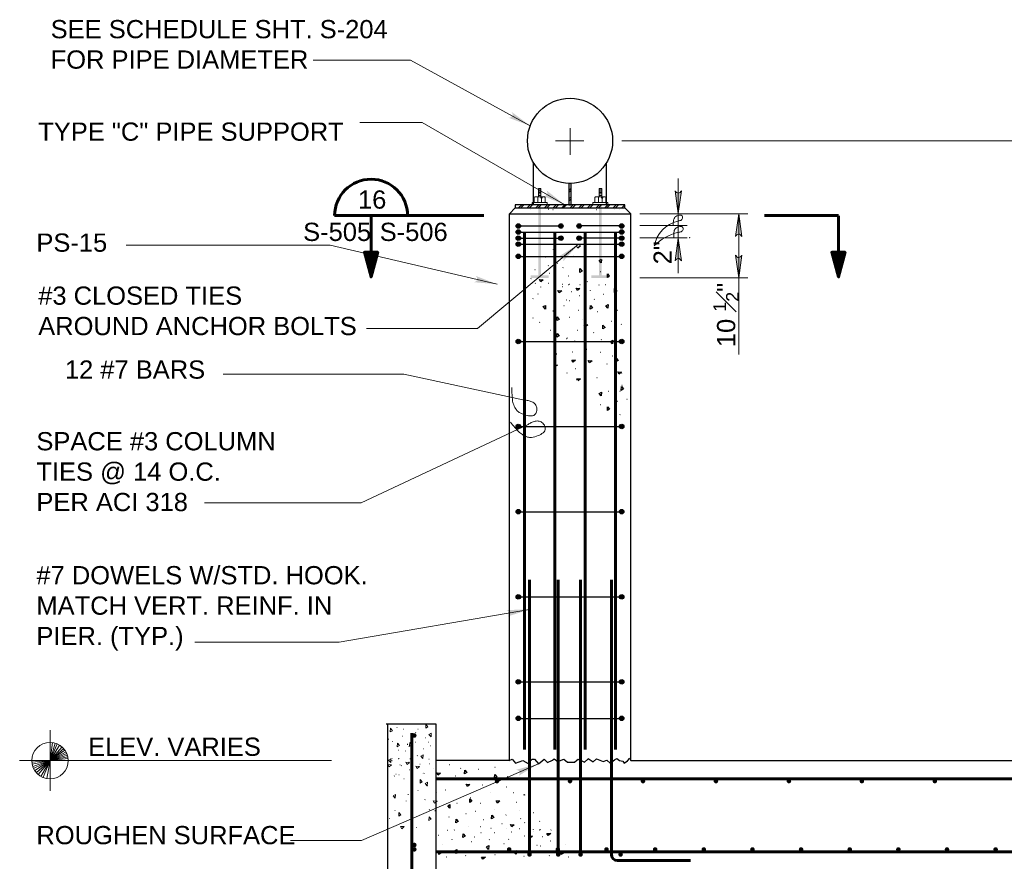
# Model space of a CAD drawing. Extents: x -483 to 1104, y 459 to 738.
# Tile 11 of 12: x 857 to 1019, y 588 to 726. Entities that reach past the tile are written whole.
import ezdxf

# ---------------------------------------------------------------- set-up
doc = ezdxf.new("R2010")
doc.units = 0
doc.header["$MEASUREMENT"] = 0
for name, color, linetype, lineweight in [('Level 15', 7, 'Continuous', 18), ('Level 20', 7, 'Continuous', 18), ('Level 40', 7, 'Continuous', 18), ('Level 45', 7, 'Continuous', 18), ('Level 46', 7, 'Continuous', 18), ('Level 50', 7, 'Continuous', 18), ('Level 53', 7, 'Continuous', 18)]:
    doc.layers.add(name, color=color, linetype=linetype, lineweight=lineweight)
doc.styles.add('NOTES', font='romans.shx')

# ---------------------------------------------------------------- blocks, each defined once
blk = doc.blocks.new('REBAR_1_1')
at = {"layer": 'Level 45', "linetype": 'Continuous', "lineweight": 25}
blk.add_hatch(color=4, dxfattribs=at).paths.add_polyline_path([(-0.375, 0, 1), (0.375, 0, 1)])
at = {"layer": 'Level 45', "color": 3, "linetype": 'Continuous', "lineweight": 25}
blk.add_circle((0, 0), 0.375, dxfattribs=at)
blk = doc.blocks.new('REBAR')
at = {"layer": 'Level 45', "linetype": 'Continuous', "lineweight": 25}
h = blk.add_hatch(color=4, dxfattribs=at)
edge = h.paths.add_edge_path()
edge.add_arc((0, 0), 0.375, 0, 360)
blk = doc.blocks.new('TARGET_1')
at = {"layer": 'Level 46', "color": 1, "linetype": 'Continuous', "lineweight": 18}
for p, q in [((-4.998, 3), (-4.998, 4.998)), ((-4.998, 0), (-4.998, 3)), ((-4.998, 0), (-4.614, 2.973)), ((-4.998, 0), (-4.155, 2.877)), ((-4.998, 0), (-3.825, 2.76)), ((-4.998, 0), (-3.417, 2.547)), ((-4.998, 0), (-3.027, 2.259)), ((-4.998, 0), (-2.754, 1.989)), ((-4.998, 0), (-2.544, 1.722)), ((-7.998, 0), (-9.996, 0)), ((-7.998, 0), (-4.998, 0)), ((-4.998, 0), (-7.986, -0.237)), ((-4.998, 0), (-7.935, -0.612)), ((-4.998, 0), (-7.842, -0.954)), ((-4.998, 0), (-7.71, -1.278)), ((-4.998, 0), (-7.5, -1.647)), ((-4.998, 0), (-7.245, -1.986)), ((-4.998, 0), (-6.93, -2.289)), ((-4.998, 0), (-6.507, -2.592)), ((-4.998, 0), (-6.102, -2.739)), ((-4.998, 0), (-5.544, -2.946)), ((-4.998, 0), (-2.361, 1.425)), ((-4.998, 0), (-2.235, 1.164)), ((-4.998, 0), (-2.133, 0.882)), ((-4.998, 0), (-2.067, 0.63)), ((-4.998, 0), (-2.019, 0.336)), ((-4.998, 0), (-2.001, 0)), ((-4.998, -2.997), (-4.998, 0)), ((0, 0), (-2.001, 0)), ((-4.998, -4.998), (-4.998, -2.997))]:
    blk.add_line(p, q, dxfattribs=at)
blk.add_circle((-4.999, 0.001), 3, dxfattribs=at)
blk = doc.blocks.new('SARROW')
at = {"layer": 'Level 40', "color": 2, "linetype": 'Continuous', "lineweight": 60, "flags": 128}
blk.add_lwpolyline([(0, 0), (-4.056, 1.08), (-4.056, -1.104), (0, 0), (-4.017, 1.005), (-4.026, -1.029), (-0.18, -0.003), (-3.942, 0.906), (-3.975, -0.93), (-0.372, -0.003), (-3.834, 0.786), (-3.876, -0.804), (-0.594, -0.015), (-3.735, 0.681), (-3.753, -0.684), (-0.849, -0.021), (-3.633, 0.555), (-3.687, -0.594), (-1.149, -0.036), (-3.516, 0.423), (-3.573, -0.474), (-1.503, -0.036), (-3.381, 0.273), (-3.471, -0.327), (-1.827, -0.045), (-3.255, 0.138), (-3.36, -0.228), (-2.175, -0.063), (-3.195, 0.018), (-3.264, -0.144), (-2.751, -0.072)], dxfattribs=at)
blk = doc.blocks.new('SQUIG_1')
at = {"layer": 'Level 46', "color": 1, "linetype": 'Continuous', "lineweight": 18}
blk.add_open_spline([(0, 0), (0.2, 0.04), (0.4, 0.05), (0.6, 0.05), (0.83, 0.05), (1.04, 0.03), (1.27, -0.01), (1.5, -0.06), (1.7, -0.16), (1.89, -0.3), (2.08, -0.44), (2.19, -0.63), (2.27, -0.82), (2.37, -1.1), (2.44, -1.38), (2.31, -1.74), (2.18, -2.07), (1.93, -2.24), (1.66, -2.3), (1.36, -2.37), (1.04, -2.39), (0.71, -2.36), (0.31, -2.33), (-0.04, -2.28), (-0.42, -2.16), (-0.62, -2.09), (-0.8, -1.99), (-0.96, -1.85), (-1.2, -1.63), (-1.4, -1.39), (-1.56, -1.12), (-1.7, -0.89), (-1.84, -0.66), (-1.92, -0.41), (-2.01, -0.12), (-2.09, 0.16), (-2.17, 0.45), (-2.27, 0.83), (-2.38, 1.2), (-2.46, 1.59)], degree=3, knots=[0, 0, 0, 0, 0.055455, 0.055455, 0.055455, 0.116759, 0.116759, 0.116759, 0.17985, 0.17985, 0.17985, 0.238737, 0.238737, 0.238737, 0.322673, 0.322673, 0.322673, 0.401014, 0.401014, 0.401014, 0.489167, 0.489167, 0.489167, 0.59371, 0.59371, 0.59371, 0.651095, 0.651095, 0.651095, 0.737794, 0.737794, 0.737794, 0.810326, 0.810326, 0.810326, 0.891928, 0.891928, 0.891928, 1, 1, 1, 1], dxfattribs=at)
blk = doc.blocks.new('LARROW_1')
at = {"layer": 'Level 46', "linetype": 'Continuous', "lineweight": 18}
blk.add_hatch(color=1, dxfattribs=at).paths.add_polyline_path([(-3.75, -0.54), (-3.63, -0.45), (-3.47, -0.29), (-3.39, -0.14), (-3.37, 0), (-3.4, 0.16), (-3.48, 0.32), (-3.65, 0.47), (-3.75, 0.54), (0, 0)])
blk = doc.blocks.new('SQUIG')
at = {"layer": 'Level 50', "color": 1, "linetype": 'Continuous', "lineweight": 18}
blk.add_open_spline([(0, 0), (0.07, 0.01), (0.15, 0.02), (0.23, 0.02), (0.31, 0.02), (0.39, 0.01), (0.48, 0), (0.56, -0.02), (0.63, -0.05), (0.71, -0.11), (0.78, -0.17), (0.82, -0.24), (0.85, -0.31), (0.9, -0.41), (0.93, -0.53), (0.87, -0.65), (0.81, -0.77), (0.73, -0.84), (0.62, -0.86), (0.51, -0.89), (0.39, -0.9), (0.26, -0.89), (0.12, -0.87), (-0.02, -0.86), (-0.16, -0.81), (-0.23, -0.78), (-0.3, -0.75), (-0.36, -0.69), (-0.45, -0.61), (-0.52, -0.52), (-0.59, -0.42), (-0.64, -0.33), (-0.69, -0.25), (-0.72, -0.15), (-0.75, -0.05), (-0.78, 0.06), (-0.81, 0.17), (-0.85, 0.31), (-0.89, 0.45), (-0.92, 0.6)], degree=3, knots=[0, 0, 0, 0, 0.055452, 0.055452, 0.055452, 0.11675, 0.11675, 0.11675, 0.179852, 0.179852, 0.179852, 0.238737, 0.238737, 0.238737, 0.322672, 0.322672, 0.322672, 0.401013, 0.401013, 0.401013, 0.489165, 0.489165, 0.489165, 0.593727, 0.593727, 0.593727, 0.651084, 0.651084, 0.651084, 0.737786, 0.737786, 0.737786, 0.810318, 0.810318, 0.810318, 0.891946, 0.891946, 0.891946, 1, 1, 1, 1], dxfattribs=at)
blk = doc.blocks.new('LARROW_9')
at = {"linetype": 'ByBlock', "lineweight": -2}
blk.add_hatch(color=0, dxfattribs=at).paths.add_polyline_path([(-4.92, -0.71), (-4.77, -0.59), (-4.55, -0.38), (-4.44, -0.19), (-4.42, 0), (-4.46, 0.21), (-4.57, 0.41), (-4.79, 0.61), (-4.93, 0.71), (0, 0)])
at = {"color": 0, "linetype": 'ByBlock', "lineweight": -2, "flags": 128}
blk.add_lwpolyline([(0, 0), (-4.93, 0.71), (-4.79, 0.61), (-4.57, 0.41), (-4.57, 0.41), (-4.46, 0.21), (-4.42, 0), (-4.44, -0.19), (-4.55, -0.38), (-4.77, -0.59), (-4.92, -0.71)], close=True, dxfattribs=at)
blk = doc.blocks.new('REBAR_3')
at = {"layer": 'Level 45', "linetype": 'Continuous', "lineweight": 25}
h = blk.add_hatch(color=31, dxfattribs=at)
edge = h.paths.add_edge_path()
edge.add_arc((0, 0), 0.375, 0, 360)
blk = doc.blocks.new('*U56')
at = {"layer": 'Level 20', "linetype": 'Continuous', "lineweight": 25}
for points in [[(-39.25, 65.38), (-39.25, 65.81), (-37.97, 65.81), (-37.97, 77.42), (-37.55, 77.42), (-37.55, 65.81), (-36.27, 65.81), (-36.27, 65.38)], [(-29.25, 65.38), (-29.25, 65.81), (-27.97, 65.81), (-27.97, 77.42), (-27.55, 77.42), (-27.55, 65.81), (-26.27, 65.81), (-26.27, 65.38)]]:
    blk.add_hatch(color=5, dxfattribs=at).paths.add_polyline_path(points, flags=16)
at = {"layer": 'Level 15', "color": 7, "linetype": 'Continuous', "lineweight": 25}
for p, q in [((-41.76, 76.92, 0), (-42.74, 75.92, 0)), ((-22.78, 75.92, 0), (-23.76, 76.92, 0)), ((-42.76, 75.92, 0), (-22.76, 75.92, 0)), ((-42.76, 75.92, 0), (-42.76, -14.03, 0)), ((-22.76, -14.03, 0), (-22.76, 75.92, 0)), ((-54.76, -8.03, 0), (-62.76, -8.03, 0)), ((-62.76, -8.03, 0), (-62.76, -38.03, 0)), ((-54.76, -8.03, 0), (-62.76, -8.03, 0)), ((-62.76, -8.03, 0), (-62.76, -38.03, 0)), ((-54.76, -14.03, 0), (-54.76, -8.03, 0)), ((-54.76, -14.03, 0), (-54.76, -8.03, 0)), ((-42.76, -14.03, 0), (-54.76, -14.03, 0)), ((-22.76, -14.03, 0), (101.69, -14.03, 0))]:
    blk.add_line(p, q, dxfattribs=at)
at = {"layer": 'Level 15', "color": 253, "linetype": 'Continuous', "lineweight": 25}
for p, q in [((-54.76, -8.03, 0), (-62.76, -8.03, 0)), ((-62.76, -8.03, 0), (-62.76, -46.83, 0)), ((-54.76, -46.83, 0), (-54.76, -8.03, 0))]:
    blk.add_line(p, q, dxfattribs=at)
at = {"layer": 'Level 15', "color": 253, "linetype": 'Continuous', "lineweight": 18}
for p, q in [((-59.49, -11.45, 0), (-59.49, -11.3, 0)), ((-59.39, -19.69, 0), (-59.38, -19.57, 0))]:
    blk.add_line(p, q, dxfattribs=at)
at = {"layer": 'Level 15', "color": 7, "linetype": 'Continuous', "lineweight": 25, "elevation": 0, "flags": 128}
blk.add_lwpolyline([(-42.76, -14.03), (-42.26, -13.81), (-41.71, -14.43), (-40.54, -14), (-39.62, -14.49), (-39.01, -13.81), (-38.58, -13.81), (-37.97, -14.55), (-37.36, -14.06), (-36.99, -13.81), (-36.44, -14.37), (-35.64, -13.94), (-35.34, -13.75), (-34.79, -14.18), (-33.75, -13.81), (-33.19, -14.3), (-32.03, -14.3), (-31.66, -13.94), (-31.42, -13.81), (-30.38, -14.3), (-29.83, -13.81), (-29.76, -13.69), (-28.97, -14.24), (-28.42, -13.75), (-27.31, -14.18), (-26.7, -13.94), (-26.15, -14.43), (-25.42, -13.88), (-25.05, -13.69), (-24.62, -14), (-24.07, -14.12), (-23.88, -14.43), (-23.33, -14.06), (-22.9, -13.63), (-22.76, -14.03)], dxfattribs=at)
at = {"layer": 'Level 20', "color": 3, "linetype": 'Continuous', "lineweight": 25}
for p, q in [((-38.76, 77.42, 0), (-38.76, 84.31, 0)), ((-26.76, 77.42, 0), (-26.76, 84.31, 0)), ((-62.76, -8.03, 0), (-63.01, -8.03, 0)), ((-62.76, -8.03, 0), (-63.01, -8.03, 0))]:
    blk.add_line(p, q, dxfattribs=at)
at = {"layer": 'Level 20', "color": 5, "linetype": 'Continuous', "lineweight": 18}
for p, q in [((-37.97, 80.09, 0), (-37.55, 80.09, 0)), ((-37.97, 78.72, 0), (-37.97, 80.09, 0)), ((-37.97, 79.64, 0), (-37.55, 79.64, 0)), ((-37.89, 79.87, 0), (-37.64, 79.87, 0)), ((-37.89, 79.4, 0), (-37.64, 79.4, 0)), ((-37.55, 78.72, 0), (-37.55, 80.09, 0)), ((-27.97, 80.09, 0), (-27.55, 80.09, 0)), ((-27.97, 78.72, 0), (-27.97, 80.09, 0)), ((-27.97, 79.64, 0), (-27.55, 79.64, 0)), ((-27.89, 79.87, 0), (-27.64, 79.87, 0)), ((-27.89, 79.4, 0), (-27.64, 79.4, 0)), ((-27.55, 78.72, 0), (-27.55, 80.09, 0)), ((-38.99, 77.42, 0), (-38.99, 77.79, 0)), ((-38.99, 77.79, 0), (-36.54, 77.79, 0)), ((-38.68, 77.79, 0), (-38.68, 78.59, 0)), ((-38.55, 78.72, 0), (-36.98, 78.72, 0)), ((-38.06, 77.79, 0), (-38.06, 78.72, 0)), ((-37.97, 79.18, 0), (-37.55, 79.18, 0)), ((-37.89, 78.94, 0), (-37.64, 78.94, 0)), ((-37.62, 78.72, 0), (-37.46, 78.45, 0)), ((-37.46, 77.79, 0), (-37.46, 78.72, 0)), ((-37.31, 78.72, 0), (-37.46, 78.45, 0)), ((-36.85, 77.79, 0), (-36.85, 78.59, 0)), ((-36.54, 77.42, 0), (-36.54, 77.79, 0)), ((-28.99, 77.42, 0), (-28.99, 77.79, 0)), ((-28.99, 77.79, 0), (-26.54, 77.79, 0)), ((-28.68, 77.79, 0), (-28.68, 78.59, 0)), ((-28.55, 78.72, 0), (-26.98, 78.72, 0)), ((-28.06, 77.79, 0), (-28.06, 78.72, 0)), ((-27.97, 79.18, 0), (-27.55, 79.18, 0)), ((-27.89, 78.94, 0), (-27.64, 78.94, 0)), ((-27.62, 78.72, 0), (-27.46, 78.45, 0)), ((-27.46, 77.79, 0), (-27.46, 78.72, 0)), ((-27.31, 78.72, 0), (-27.46, 78.45, 0)), ((-26.85, 77.79, 0), (-26.85, 78.59, 0)), ((-26.54, 77.42, 0), (-26.54, 77.79, 0)), ((-38.99, 77.42, 0), (-36.54, 77.42, 0)), ((-28.99, 77.42, 0), (-26.54, 77.42, 0))]:
    blk.add_line(p, q, dxfattribs=at)
at = {"layer": 'Level 20', "color": 2, "linetype": 'Continuous', "lineweight": 18}
for p, q in [((-32.95, 80.84, 0), (-32.88, 80.92, 0)), ((-32.95, 79.78, 0), (-32.57, 80.15, 0)), ((-32.95, 79.43, 0), (-32.57, 79.8, 0)), ((-32.95, 78.36, 0), (-32.57, 78.74, 0)), ((-32.95, 78.01, 0), (-32.57, 78.39, 0)), ((-41.21, 76.92, 0), (-40.71, 77.42, 0)), ((-40.83, 76.92, 0), (-40.33, 77.42, 0)), ((-39.79, 76.92, 0), (-39.29, 77.42, 0)), ((-39.42, 76.92, 0), (-38.92, 77.42, 0)), ((-38.38, 76.92, 0), (-37.88, 77.42, 0)), ((-38, 76.92, 0), (-37.5, 77.42, 0)), ((-36.96, 76.92, 0), (-36.46, 77.42, 0)), ((-36.59, 76.92, 0), (-36.09, 77.42, 0)), ((-35.55, 76.92, 0), (-35.05, 77.42, 0)), ((-35.17, 76.92, 0), (-34.67, 77.42, 0)), ((-34.13, 76.92, 0), (-33.63, 77.42, 0)), ((-33.86, 76.92, 0), (-33.36, 77.42, 0)), ((-32.72, 76.92, 0), (-32.22, 77.42, 0)), ((-32.35, 76.92, 0), (-31.85, 77.42, 0)), ((-31.31, 76.92, 0), (-30.81, 77.42, 0)), ((-30.93, 76.92, 0), (-30.43, 77.42, 0)), ((-29.89, 76.92, 0), (-29.39, 77.42, 0)), ((-29.52, 76.92, 0), (-29.02, 77.42, 0)), ((-28.48, 76.92, 0), (-27.98, 77.42, 0)), ((-28.1, 76.92, 0), (-27.6, 77.42, 0)), ((-27.06, 76.92, 0), (-26.56, 77.42, 0)), ((-26.69, 76.92, 0), (-26.19, 77.42, 0)), ((-25.65, 76.92, 0), (-25.15, 77.42, 0)), ((-25.27, 76.92, 0), (-24.77, 77.42, 0)), ((-24.23, 76.92, 0), (-23.73, 77.42, 0))]:
    blk.add_line(p, q, dxfattribs=at)
at = {"layer": 'Level 20', "color": 3, "linetype": 'Continuous', "lineweight": 25}
blk.add_circle((-32.76, 87.92, 0), 7, dxfattribs=at)
at = {"layer": 'Level 20', "color": 5, "linetype": 'Continuous', "lineweight": 18}
for centre, start, end in [((-38.55, 78.59, 0), 90, 180), ((-36.98, 78.59, 0), 0, 90), ((-28.55, 78.59, 0), 90, 180), ((-26.98, 78.59, 0), 0, 90)]:
    blk.add_arc(centre, 0.133, start, end, dxfattribs=at)
at = {"layer": 'Level 20', "color": 5, "linetype": 'Continuous', "lineweight": 25, "extrusion": (0, 0, -1)}
for points in [[(37.9, 78.72, 0), (38.21, 78.72, 0), (38.06, 78.45, 0)], [(37.62, 78.72, 0), (37.31, 78.72, 0), (37.46, 78.45, 0)], [(27.9, 78.72, 0), (28.21, 78.72, 0), (28.06, 78.45, 0)], [(27.62, 78.72, 0), (27.31, 78.72, 0), (27.46, 78.45, 0)]]:
    blk.add_solid(points, dxfattribs=at)
at = {"layer": 'Level 20', "color": 3, "linetype": 'Continuous', "lineweight": 25}
for points in [[(-32.95, 77.42, 0), (-32.57, 77.42, 0), (-32.57, 80.92, 0), (-32.95, 80.92, 0)], [(-41.76, 76.92, 0), (-23.76, 76.92, 0), (-23.76, 77.42, 0), (-41.76, 77.42, 0)]]:
    blk.add_3dface(points, dxfattribs=at)
at = {"layer": 'Level 40', "color": 2, "linetype": 'Continuous', "lineweight": 60}
for p, q in [((-71.47, 75.62, 0), (-46.93, 75.62, 0)), ((-65.47, 75.62, 0), (-65.47, 65.55, 0)), ((-0.79, 75.62, 0), (11.41, 75.62, 0)), ((11.4, 75.61, 0), (11.4, 65.54, 0))]:
    blk.add_line(p, q, dxfattribs=at)
blk.add_arc((-65.47, 75.62, 0), 6, 0, 180, dxfattribs=at)
at = {"layer": 'Level 45', "color": 3, "linetype": 'Continuous', "lineweight": 25}
for p, q in [((-41.26, 73.92, 0), (-34.26, 73.92, 0)), ((-41.26, 72.92, 0), (-24.26, 72.92, 0)), ((-24.26, 73.92, 0), (-31.26, 73.92, 0)), ((-41.26, 71.92, 0), (-34.26, 71.92, 0)), ((-24.26, 71.92, 0), (-31.26, 71.92, 0)), ((-41.26, 70.92, 0), (-24.26, 70.92, 0)), ((-41.26, 68.92, 0), (-24.26, 68.92, 0)), ((-41.26, 54.92, 0), (-24.26, 54.92, 0)), ((-41.26, 40.92, 0), (-24.26, 40.92, 0)), ((-41.26, 26.92, 0), (-24.26, 26.92, 0)), ((-41.26, 12.92, 0), (-24.26, 12.92, 0)), ((-41.26, -1.08, 0), (-24.26, -1.08, 0)), ((-41.26, -7.08, 0), (-24.26, -7.08, 0))]:
    blk.add_line(p, q, dxfattribs=at)
at = {"layer": 'Level 45', "color": 4, "linetype": 'Continuous', "lineweight": 60}
for p, q in [((-40.26, 72.92, 0), (-40.26, -12.19, 0)), ((-35.26, 72.92, 0), (-35.26, -12.19, 0)), ((-30.26, 72.92, 0), (-30.26, -12.19, 0)), ((-25.26, 72.92, 0), (-25.26, -12.19, 0)), ((-39.42, 15.68, 0), (-39.42, -29.47, 0)), ((-34.7, 15.68, 0), (-34.7, -29.47, 0)), ((-31.02, 15.68, 0), (-31.02, -29.47, 0)), ((-25.94, 15.68, 0), (-25.94, -29.47, 0)), ((-58.76, -9.53, 0), (-58.76, -29.03, 0)), ((-58.76, -9.53, 0), (-58.76, -29.03, 0)), ((-54.76, -17.03, 0), (101.69, -17.03, 0)), ((-54.76, -29.03, 0), (52.75, -29.03, 0)), ((-12.94, -30.47, 0), (-24.94, -30.47, 0))]:
    blk.add_line(p, q, dxfattribs=at)
at = {"layer": 'Level 45', "color": 31, "linetype": 'Continuous', "lineweight": 60}
blk.add_line((-58.76, -9.53, 0), (-58.76, -46.83, 0), dxfattribs=at)
at = {"layer": 'Level 45', "color": 4, "linetype": 'Continuous', "lineweight": 60}
blk.add_arc((-24.94, -29.47, 0), 1, 180, 270, dxfattribs=at)
at = {"layer": 'Level 46', "color": 1, "linetype": 'Continuous', "lineweight": 18}
blk.add_line((-71.99, -14.03, 0), (-113.28, -14.03, 0), dxfattribs=at)
at = {"layer": 'Level 46', "color": 1, "linetype": 'Continuous', "lineweight": 18, "elevation": 0, "flags": 128}
for points in [[(-74.98, 101.18), (-59.01, 101.18), (-39.31, 90.39)], [(-67.32, 90.95), (-57.1, 90.95), (-33.63, 77.42)], [(-105.77, 70.74), (-72.21, 70.74), (-44.76, 64.34)], [(-66.25, 57.06), (-47.95, 57.06), (-31.35, 70.92)], [(-89.8, 49.53), (-60.07, 49.53), (-40.26, 45.27)], [(-92.9, 28.37), (-67.13, 28.37), (-39.66, 41.27)], [(-94.47, 5.45), (-70.73, 5.45), (-39.42, 10.84)], [(-78.74, -27.16), (-67.08, -27.16), (-37.97, -14.55)]]:
    blk.add_lwpolyline(points, dxfattribs=at)
at = {"layer": 'Level 50', "color": 1, "linetype": 'Continuous', "lineweight": 18}
for p, q in [((-32.76, 90, 0), (-32.76, 85.62, 0)), ((-35.12, 87.92, 0), (-30.47, 87.92, 0)), ((-24.26, 87.92, 0), (66.72, 87.92, 0)), ((-14.96, 81.74, 0), (-14.96, 66.15, 0)), ((-21.26, 75.92, 0), (-13.47, 75.92, 0)), ((-21.26, 75.92, 0), (-3.53, 75.92, 0)), ((-5.02, 65.38, 0), (-5.02, 75.92, 0)), ((-21.26, 73.97, 0), (-13.47, 73.97, 0)), ((-21.26, 71.97, 0), (-13.47, 71.97, 0)), ((-21.26, 65.38, 0), (-3.53, 65.38, 0)), ((-5.02, 52.77, 0), (-5.02, 65.38, 0))]:
    blk.add_line(p, q, dxfattribs=at)
for centre, radius, start, end in [((-13.85, 69.76, 0), 5.11, 103.1595, 170.2271), ((-13.26, 65.32, 0), 7.74, 102.5556, 136.7337)]:
    blk.add_arc(centre, radius, start, end, dxfattribs=at)
blk.add_point((-13.09, 71.97, 0), dxfattribs=at)
at = {"layer": 'Level 53', "color": 2, "linetype": 'Continuous', "lineweight": 25}
for p, q in [((-40.48, 76.82, 0), (-40.47, 76.81, 0)), ((-39.3, 76.65, 0), (-39.29, 76.64, 0)), ((-36.28, 76.67, 0), (-36.27, 76.66, 0)), ((-35.56, 76.62, 0), (-35.55, 76.61, 0)), ((-33.31, 76.78, 0), (-33.3, 76.77, 0)), ((-32.35, 76.73, 0), (-32.34, 76.72, 0)), ((-29.62, 76.82, 0), (-29.61, 76.81, 0)), ((-28.44, 76.65, 0), (-28.43, 76.64, 0)), ((-25.41, 76.67, 0), (-25.4, 76.66, 0)), ((-24.69, 76.62, 0), (-24.68, 76.61, 0)), ((-30.11, 71.74, 0), (-30.16, 71.72, 0)), ((-36.73, 68.79, 0), (-36.78, 68.78, 0)), ((-33.2, 69.4, 0), (-33.25, 69.38, 0)), ((-32.17, 69.11, 0), (-32.21, 69.09, 0)), ((-30.13, 68.54, 0), (-30.17, 68.53, 0)), ((-38.48, 66.71, 0), (-38.53, 66.69, 0)), ((-36.31, 67.39, 0), (-36.36, 67.38, 0)), ((-34.82, 67.78, 0), (-34.86, 67.77, 0)), ((-33.91, 67.07, 0), (-33.96, 67.06, 0)), ((-39.16, 65.26, 0), (-39.2, 65.24, 0)), ((-36.08, 66.11, 0), (-36.13, 66.1, 0)), ((-35.39, 65.45, 0), (-35.44, 65.43, 0)), ((-32.97, 65.68, 0), (-33.01, 65.66, 0)), ((-27.71, 66.36, 0), (-27.76, 66.35, 0)), ((-38.45, 64.5, 0), (-38.5, 64.48, 0)), ((-37.59, 63.88, 0), (-37.64, 63.86, 0)), ((-36.23, 64.45, 0), (-36.28, 64.43, 0)), ((-35.39, 63.23, 0), (-35.44, 63.21, 0)), ((-34.01, 64.3, 0), (-34.06, 64.28, 0)), ((-34.01, 63.93, 0), (-34.06, 63.92, 0)), ((-33, 64.23, 0), (-33.05, 64.22, 0)), ((-32.85, 64.3, 0), (-32.9, 64.28, 0)), ((-31.09, 64.25, 0), (-31.13, 64.23, 0)), ((-29.88, 64.76, 0), (-29.93, 64.75, 0)), ((-29.43, 63.34, 0), (-29.47, 63.33, 0)), ((-27.96, 64.18, 0), (-28, 64.17, 0)), ((-26.85, 64.25, 0), (-26.9, 64.23, 0)), ((-38.82, 61.97, 0), (-38.87, 61.96, 0)), ((-38.02, 62.71, 0), (-38.07, 62.69, 0)), ((-33.35, 61.71, 0), (-33.4, 61.69, 0)), ((-32.85, 61.61, 0), (-32.9, 61.59, 0)), ((-32.51, 63.11, 0), (-32.56, 63.1, 0)), ((-31.14, 62.43, 0), (-31.19, 62.41, 0)), ((-28.74, 61.86, 0), (-28.79, 61.84, 0)), ((-27.26, 62.66, 0), (-27.3, 62.64, 0)), ((-33.71, 60.8, 0), (-33.75, 60.78, 0)), ((-31.37, 60.03, 0), (-31.42, 60.01, 0)), ((-24.97, 60.03, 0), (-25.02, 60.01, 0)), ((-38.82, 58.77, 0), (-38.87, 58.76, 0)), ((-35.51, 59.91, 0), (-35.56, 59.9, 0)), ((-32.85, 58.88, 0), (-32.9, 58.87, 0)), ((-30.68, 58.54, 0), (-30.73, 58.53, 0)), ((-28.17, 59.8, 0), (-28.22, 59.78, 0)), ((-37.74, 58.07, 0), (-37.79, 58.06, 0)), ((-35.97, 56.71, 0), (-36.01, 56.7, 0)), ((-31.48, 56.71, 0), (-31.53, 56.7, 0)), ((-25.89, 58.2, 0), (-25.93, 58.18, 0)), ((-24.29, 57.74, 0), (-24.34, 57.73, 0)), ((-33.3, 55.34, 0), (-33.35, 55.33, 0)), ((-33.2, 55.49, 0), (-33.25, 55.48, 0)), ((-28.86, 56.37, 0), (-28.9, 56.35, 0)), ((-27.6, 55.23, 0), (-27.65, 55.21, 0)), ((-35.62, 54.84, 0), (-35.67, 54.82, 0)), ((-31.94, 55, 0), (-31.99, 54.98, 0)), ((-30, 53.62, 0), (-30.05, 53.61, 0)), ((-34.94, 52.82, 0), (-34.99, 52.81, 0)), ((-32.28, 53.17, 0), (-32.33, 53.15, 0)), ((-27.68, 53.11, 0), (-27.73, 53.1, 0)), ((-25.79, 52.51, 0), (-25.84, 52.5, 0)), ((-31.82, 50.42, 0), (-31.87, 50.41, 0)), ((-26.69, 51.22, 0), (-26.73, 51.21, 0)), ((-33.26, 49.74, 0), (-33.3, 49.72, 0)), ((-30.11, 49.85, 0), (-30.16, 49.84, 0)), ((-28.28, 48.94, 0), (-28.33, 48.92, 0)), ((-24.23, 49.74, 0), (-24.28, 49.72, 0)), ((-24.17, 47.68, 0), (-24.22, 47.67, 0)), ((-30.13, 46.65, 0), (-30.17, 46.64, 0)), ((-26.39, 46.7, 0), (-26.44, 46.69, 0)), ((-24.51, 46.7, 0), (-24.56, 46.69, 0)), ((-23.37, 45.39, 0), (-23.42, 45.38, 0)), ((-27.71, 44.48, 0), (-27.76, 44.47, 0)), ((-24.93, 45.04, 0), (-24.98, 45.02, 0)), ((-24.52, 42.88, 0), (-24.56, 42.86, 0)), ((-54.83, -15.73, 0), (-54.88, -15.74, 0)), ((-54.83, -15.73, 0), (-54.88, -15.74, 0)), ((-52.59, -14.7, 0), (-52.64, -14.71, 0)), ((-50.7, -15.29, 0), (-50.75, -15.31, 0)), ((-47.75, -15.5, 0), (-47.8, -15.52, 0)), ((-45.08, -15.15, 0), (-45.12, -15.16, 0)), ((-51.6, -16.58, 0), (-51.65, -16.6, 0)), ((-43.03, -16.71, 0), (-43.08, -16.72, 0)), ((-53.2, -18.87, 0), (-53.25, -18.88, 0)), ((-47.15, -18.07, 0), (-47.2, -18.08, 0)), ((-45.76, -19.28, 0), (-45.81, -19.3, 0)), ((-43.15, -18.41, 0), (-43.2, -18.42, 0)), ((-42.01, -19.33, 0), (-42.06, -19.34, 0)), ((-49.09, -20.13, 0), (-49.14, -20.14, 0)), ((-41.52, -20.9, 0), (-41.57, -20.91, 0)), ((-54.87, -22.28, 0), (-54.99, -22.31, 0)), ((-51.31, -21.1, 0), (-51.36, -21.11, 0)), ((-48.29, -22.41, 0), (-48.34, -22.43, 0)), ((-47.42, -21.1, 0), (-47.47, -21.11, 0)), ((-45.1, -22.01, 0), (-45.15, -22.02, 0)), ((-41.1, -22.3, 0), (-41.14, -22.31, 0)), ((-39.6, -21.91, 0), (-39.65, -21.92, 0)), ((-38.7, -22.62, 0), (-38.74, -22.63, 0)), ((-52.63, -23.33, 0), (-52.68, -23.34, 0)), ((-49.85, -22.77, 0), (-49.89, -22.78, 0)), ((-46.92, -23.78, 0), (-46.97, -23.8, 0)), ((-43.27, -22.98, 0), (-43.31, -23, 0)), ((-40.87, -23.58, 0), (-40.91, -23.59, 0)), ((-40.18, -24.24, 0), (-40.23, -24.26, 0)), ((-37.75, -24.01, 0), (-37.8, -24.03, 0)), ((-52.87, -25.51, 0), (-52.92, -25.52, 0)), ((-51.76, -25.44, 0), (-51.81, -25.46, 0)), ((-49.43, -24.93, 0), (-49.48, -24.94, 0)), ((-47.42, -24.94, 0), (-47.47, -24.95, 0)), ((-45.71, -25.19, 0), (-45.76, -25.21, 0)), ((-43.94, -24.43, 0), (-43.99, -24.45, 0)), ((-43.24, -25.19, 0), (-43.28, -25.21, 0)), ((-42.38, -25.81, 0), (-42.43, -25.83, 0)), ((-41.02, -25.24, 0), (-41.06, -25.26, 0)), ((-38.8, -25.39, 0), (-38.84, -25.41, 0)), ((-38.8, -25.76, 0), (-38.84, -25.77, 0)), ((-37.79, -25.46, 0), (-37.84, -25.47, 0)), ((-37.64, -25.39, 0), (-37.69, -25.41, 0)), ((-35.87, -25.44, 0), (-35.92, -25.46, 0)), ((-54.34, -26.35, 0), (-54.39, -26.36, 0)), ((-52.17, -27.03, 0), (-52.22, -27.05, 0)), ((-48.98, -27.38, 0), (-49.02, -27.39, 0)), ((-48.41, -26.63, 0), (-48.45, -26.64, 0)), ((-47.37, -25.91, 0), (-47.42, -25.93, 0)), ((-46.01, -27.03, 0), (-46.05, -27.05, 0)), ((-45.2, -25.91, 0), (-45.25, -25.93, 0)), ((-42.81, -26.98, 0), (-42.85, -27, 0)), ((-40.18, -26.46, 0), (-40.23, -26.48, 0)), ((-37.3, -26.58, 0), (-37.34, -26.59, 0)), ((-35.93, -27.26, 0), (-35.97, -27.28, 0)), ((-53.66, -27.83, 0), (-53.7, -27.85, 0)), ((-43.61, -27.72, 0), (-43.66, -27.73, 0)), ((-38.49, -28.89, 0), (-38.54, -28.91, 0)), ((-38.14, -27.98, 0), (-38.19, -28, 0)), ((-37.64, -28.08, 0), (-37.69, -28.1, 0)), ((-33.58, -27.85, 0), (-33.58, -27.85, 0)), ((-53.09, -29.89, 0), (-53.13, -29.91, 0)), ((-49.89, -29.66, 0), (-49.94, -29.68, 0)), ((-48.4, -29.21, 0), (-48.45, -29.22, 0)), ((-45.08, -29.51, 0), (-45.12, -29.52, 0)), ((-40.3, -29.78, 0), (-40.34, -29.79, 0)), ((-36.16, -29.66, 0), (-36.2, -29.68, 0)), ((-32.96, -29.89, 0), (-33.01, -29.91, 0))]:
    blk.add_line(p, q, dxfattribs=at)
at = {"layer": 'Level 53', "color": 33, "linetype": 'Continuous', "lineweight": 18}
for p, q in [((-61.19, -8.57, 0), (-61.24, -8.59, 0)), ((-60.15, -8.86, 0), (-60.2, -8.88, 0)), ((-58.11, -9.43, 0), (-58.16, -9.45, 0)), ((-61.9, -10.9, 0), (-61.94, -10.91, 0)), ((-60.95, -12.29, 0), (-61, -12.31, 0)), ((-55.7, -11.61, 0), (-55.75, -11.62, 0)), ((-62, -13.68, 0), (-62.04, -13.69, 0)), ((-62, -14.04, 0), (-62.04, -14.06, 0)), ((-60.99, -13.74, 0), (-61.04, -13.75, 0)), ((-60.84, -13.68, 0), (-60.89, -13.69, 0)), ((-59.07, -13.73, 0), (-59.12, -13.74, 0)), ((-57.87, -13.21, 0), (-57.92, -13.22, 0)), ((-55.94, -13.79, 0), (-55.99, -13.8, 0)), ((-54.83, -13.73, 0), (-54.88, -13.74, 0)), ((-60.5, -14.86, 0), (-60.54, -14.87, 0)), ((-59.13, -15.54, 0), (-59.17, -15.56, 0)), ((-57.41, -14.63, 0), (-57.46, -14.64, 0)), ((-56.73, -16.12, 0), (-56.78, -16.13, 0)), ((-55.24, -15.32, 0), (-55.29, -15.33, 0)), ((-61.34, -16.26, 0), (-61.39, -16.28, 0)), ((-60.84, -16.37, 0), (-60.89, -16.38, 0)), ((-56.16, -18.17, 0), (-56.2, -18.19, 0))]:
    blk.add_line(p, q, dxfattribs=at)
at = {"layer": 'Level 53', "color": 2, "linetype": 'Continuous', "lineweight": 18}
for p, q in [((-57.74, -8.85, 0), (-57.78, -8.86, 0)), ((-57.74, -8.85, 0), (-57.78, -8.86, 0)), ((-54.76, -9.5, 0), (-54.81, -9.51, 0)), ((-54.76, -9.5, 0), (-54.81, -9.51, 0)), ((-62.58, -10.51, 0), (-62.63, -10.52, 0)), ((-62.58, -10.51, 0), (-62.63, -10.52, 0)), ((-60.25, -9.99, 0), (-60.3, -10.01, 0)), ((-60.25, -9.99, 0), (-60.3, -10.01, 0)), ((-58.24, -10.01, 0), (-58.29, -10.02, 0)), ((-58.24, -10.01, 0), (-58.29, -10.02, 0)), ((-58.19, -10.98, 0), (-58.24, -10.99, 0)), ((-58.19, -10.98, 0), (-58.24, -10.99, 0)), ((-56.52, -10.26, 0), (-56.57, -10.27, 0)), ((-56.52, -10.26, 0), (-56.57, -10.27, 0)), ((-56.02, -10.98, 0), (-56.07, -10.99, 0)), ((-56.02, -10.98, 0), (-56.07, -10.99, 0)), ((-59.79, -12.44, 0), (-59.84, -12.46, 0)), ((-59.79, -12.44, 0), (-59.84, -12.46, 0)), ((-59.22, -11.7, 0), (-59.27, -11.71, 0)), ((-59.22, -11.7, 0), (-59.27, -11.71, 0)), ((-56.82, -12.1, 0), (-56.87, -12.11, 0)), ((-56.82, -12.1, 0), (-56.87, -12.11, 0)), ((-59.22, -14.27, 0), (-59.27, -14.29, 0)), ((-59.22, -14.27, 0), (-59.27, -14.29, 0)), ((-60.7, -14.73, 0), (-60.75, -14.74, 0)), ((-60.7, -14.73, 0), (-60.75, -14.74, 0)), ((-56.94, -16.1, 0), (-56.98, -16.11, 0)), ((-56.94, -16.1, 0), (-56.98, -16.11, 0)), ((-55.89, -14.58, 0), (-55.94, -14.59, 0)), ((-55.89, -14.58, 0), (-55.94, -14.59, 0)), ((-61.62, -16.56, 0), (-61.67, -16.57, 0)), ((-61.62, -16.56, 0), (-61.67, -16.57, 0)), ((-60.02, -17.02, 0), (-60.07, -17.03, 0)), ((-60.02, -17.02, 0), (-60.07, -17.03, 0)), ((-58.54, -17.9, 0), (-58.59, -17.91, 0)), ((-58.54, -17.9, 0), (-58.59, -17.91, 0)), ((-57.74, -18.96, 0), (-57.78, -18.97, 0)), ((-57.74, -18.96, 0), (-57.78, -18.97, 0)), ((-59.68, -20.67, 0), (-59.72, -20.69, 0)), ((-59.68, -20.67, 0), (-59.72, -20.69, 0)), ((-56.59, -20.45, 0), (-56.64, -20.46, 0)), ((-56.59, -20.45, 0), (-56.64, -20.46, 0)), ((-61.52, -22.24, 0), (-61.57, -22.26, 0)), ((-61.52, -22.24, 0), (-61.57, -22.26, 0)), ((-58.57, -22.46, 0), (-58.61, -22.47, 0)), ((-58.57, -22.46, 0), (-58.61, -22.47, 0)), ((-55.89, -22.1, 0), (-55.94, -22.12, 0)), ((-55.89, -22.1, 0), (-55.94, -22.12, 0)), ((-62.42, -23.53, 0), (-62.47, -23.55, 0)), ((-57.96, -25.02, 0), (-58.01, -25.03, 0)), ((-57.96, -25.02, 0), (-58.01, -25.03, 0))]:
    blk.add_line(p, q, dxfattribs=at)
at = {"layer": 'Level 53', "color": 2, "linetype": 'Continuous', "lineweight": 25, "elevation": 0, "flags": 128}
for points in [[(-35.33, 70.07), (-35.5, 69.98), (-35.49, 70.06)], [(-31.05, 70.63), (-31.45, 70.29), (-31.56, 70.48)], [(-31.23, 70.65), (-31.05, 70.63)], [(-27.63, 67.84), (-27.97, 68.24), (-27.61, 68.44)], [(-27.59, 68.4), (-27.63, 67.84)], [(-26.26, 65.64), (-26.62, 65.43), (-26.58, 66.05)], [(-26.58, 66.05), (-26.3, 65.72)], [(-35.03, 51.04), (-34.83, 51.02)], [(-34.83, 51.02), (-34.97, 50.91)], [(-31.51, 48.51), (-31.66, 48.79), (-31.05, 48.75)], [(-31.05, 48.75), (-31.4, 48.45)], [(-54.74, -19.29), (-54.85, -19.17), (-54.74, -19.11)], [(-54.74, -19.29), (-54.85, -19.17), (-54.74, -19.11)], [(-54.74, -19.29), (-54.85, -19.17), (-54.74, -19.11)], [(-54.74, -19.29), (-54.85, -19.17), (-54.74, -19.11)], [(-40.2, -19.66), (-40.28, -19.71), (-40.27, -19.57)]]:
    blk.add_lwpolyline(points, dxfattribs=at)
at = {"layer": 'Level 53', "color": 33, "linetype": 'Continuous', "lineweight": 18, "elevation": 0, "flags": 128}
blk.add_lwpolyline([(-54.74, -17.29), (-54.85, -17.17), (-54.74, -17.11)], dxfattribs=at)
blk.add_lwpolyline([(-54.74, -17.29), (-54.85, -17.17), (-54.74, -17.11)], dxfattribs=at)
at = {"layer": 'Level 53', "color": 2, "linetype": 'Continuous', "lineweight": 25}
for points in [[(-31.12, 66.91, 0), (-30.78, 66.51, 0), (-31.16, 66.29, 0)], [(-37.15, 65.08, 0), (-37.55, 64.74, 0), (-37.77, 65.12, 0)], [(-34.13, 63.25, 0), (-34.53, 62.91, 0), (-34.74, 63.29, 0)], [(-31.15, 63.65, 0), (-31.55, 63.31, 0), (-31.77, 63.69, 0)], [(-25.42, 63.61, 0), (-25.08, 63.21, 0), (-25.46, 63, 0)], [(-36.81, 60.25, 0), (-37.15, 60.65, 0), (-36.77, 60.86, 0)], [(-29.4, 60.83, 0), (-29.06, 60.43, 0), (-29.44, 60.22, 0)], [(-26.52, 60.4, 0), (-26.86, 60.8, 0), (-26.48, 61.01, 0)], [(-34.9, 58.96, 0), (-34.56, 58.56, 0), (-34.94, 58.35, 0)], [(-29.84, 57.64, 0), (-30.24, 57.3, 0), (-30.45, 57.68, 0)], [(-27.34, 57.6, 0), (-27, 57.2, 0), (-27.38, 56.99, 0)], [(-34.9, 56.23, 0), (-34.56, 55.84, 0), (-34.94, 55.62, 0)], [(-25.76, 54.54, 0), (-26.1, 54.94, 0), (-25.72, 55.15, 0)], [(-31.86, 51.83, 0), (-32.26, 51.49, 0), (-32.47, 51.87, 0)], [(-25.17, 52.19, 0), (-24.83, 51.79, 0), (-25.21, 51.58, 0)], [(-29.13, 51.73, 0), (-29.53, 51.39, 0), (-29.75, 51.77, 0)], [(-24.29, 49.86, 0), (-24.69, 49.52, 0), (-24.9, 49.9, 0)], [(-24.31, 47.5, 0), (-23.97, 47.1, 0), (-24.35, 46.88, 0)], [(-27.63, 45.95, 0), (-27.97, 46.35, 0), (-27.59, 46.57, 0)], [(-26.58, 44.16, 0), (-26.24, 43.76, 0), (-26.62, 43.55, 0)], [(-54.05, -16.08, 0), (-54.45, -16.42, 0), (-54.66, -16.04, 0)], [(-50.08, -15.61, 0), (-49.74, -16.01, 0), (-50.12, -16.22, 0)], [(-45.14, -16.32, 0), (-44.8, -16.72, 0), (-45.18, -16.93, 0)], [(-49.21, -17.94, 0), (-49.61, -18.28, 0), (-49.82, -17.9, 0)], [(-49.22, -20.31, 0), (-48.88, -20.71, 0), (-49.26, -20.92, 0)], [(-44.31, -20.67, 0), (-44.71, -21.01, 0), (-44.92, -20.63, 0)], [(-52.54, -21.85, 0), (-52.88, -21.45, 0), (-52.5, -21.24, 0)], [(-51.5, -23.64, 0), (-51.15, -24.04, 0), (-51.53, -24.26, 0)], [(-45.64, -22.99, 0), (-45.3, -23.39, 0), (-45.68, -23.6, 0)], [(-41.94, -24.61, 0), (-42.34, -24.95, 0), (-42.55, -24.57, 0)], [(-50.33, -26.08, 0), (-49.99, -26.48, 0), (-50.37, -26.69, 0)], [(-38.91, -26.44, 0), (-39.31, -26.78, 0), (-39.53, -26.4, 0)], [(-35.94, -26.04, 0), (-36.34, -26.38, 0), (-36.55, -26, 0)], [(-54.32, -28.86, 0), (-53.98, -29.26, 0), (-54.36, -29.47, 0)], [(-51.43, -29.29, 0), (-51.77, -28.89, 0), (-51.39, -28.68, 0)], [(-46.14, -28.63, 0), (-46.48, -28.23, 0), (-46.1, -28.02, 0)], [(-41.6, -29.44, 0), (-41.94, -29.04, 0), (-41.56, -28.83, 0)], [(-34.19, -28.86, 0), (-33.85, -29.26, 0), (-34.23, -29.47, 0)], [(-46.68, -29.93, 0), (-47.08, -30.27, 0), (-47.3, -29.89, 0)]]:
    blk.add_3dface(points, dxfattribs=at)
at = {"layer": 'Level 53', "color": 2, "linetype": 'Continuous', "lineweight": 18}
for points in [[(-56.46, -8.05, 0), (-56.12, -8.45, 0), (-56.5, -8.67, 0)], [(-56.46, -8.05, 0), (-56.12, -8.45, 0), (-56.5, -8.67, 0)], [(-62.31, -8.71, 0), (-61.97, -9.11, 0), (-62.35, -9.32, 0)], [(-62.31, -8.71, 0), (-61.97, -9.11, 0), (-62.35, -9.32, 0)], [(-61.15, -11.15, 0), (-60.81, -11.55, 0), (-61.19, -11.76, 0)], [(-61.15, -11.15, 0), (-60.81, -11.55, 0), (-61.19, -11.76, 0)], [(-62.25, -14.36, 0), (-62.59, -13.96, 0), (-62.21, -13.74, 0)], [(-62.25, -14.36, 0), (-62.59, -13.96, 0), (-62.21, -13.74, 0)], [(-56.95, -13.7, 0), (-57.29, -13.3, 0), (-56.91, -13.09, 0)], [(-56.95, -13.7, 0), (-57.29, -13.3, 0), (-56.91, -13.09, 0)], [(-57.5, -14.99, 0), (-57.9, -15.33, 0), (-58.11, -14.96, 0)], [(-57.5, -14.99, 0), (-57.9, -15.33, 0), (-58.11, -14.96, 0)], [(-56.25, -18.19, 0), (-56.59, -17.79, 0), (-56.21, -17.58, 0)], [(-56.25, -18.19, 0), (-56.59, -17.79, 0), (-56.21, -17.58, 0)], [(-61.49, -20.21, 0), (-61.83, -19.82, 0), (-61.45, -19.6, 0)], [(-61.49, -20.21, 0), (-61.83, -19.82, 0), (-61.45, -19.6, 0)], [(-54.62, -20.7, 0), (-55.02, -21.04, 0), (-55.24, -20.66, 0)], [(-54.62, -20.7, 0), (-55.02, -21.04, 0), (-55.24, -20.66, 0)], [(-60.9, -22.56, 0), (-60.56, -22.96, 0), (-60.94, -23.18, 0)], [(-60.9, -22.56, 0), (-60.56, -22.96, 0), (-60.94, -23.18, 0)], [(-55.95, -23.27, 0), (-55.61, -23.67, 0), (-55.99, -23.88, 0)], [(-55.95, -23.27, 0), (-55.61, -23.67, 0), (-55.99, -23.88, 0)], [(-60.02, -24.89, 0), (-60.42, -25.23, 0), (-60.64, -24.86, 0)], [(-60.02, -24.89, 0), (-60.42, -25.23, 0), (-60.64, -24.86, 0)]]:
    blk.add_3dface(points, dxfattribs=at)
at = {"layer": 'Level 53', "color": 33, "linetype": 'Continuous', "lineweight": 18}
for points in [[(-55.62, -10.13, 0), (-55.96, -9.73, 0), (-55.58, -9.52, 0)], [(-59.11, -11.07, 0), (-58.77, -11.46, 0), (-59.15, -11.68, 0)], [(-59.14, -14.32, 0), (-59.54, -14.66, 0), (-59.75, -14.28, 0)], [(-62.11, -14.72, 0), (-62.51, -15.07, 0), (-62.73, -14.69, 0)], [(-57.39, -17.14, 0), (-57.05, -17.54, 0), (-57.43, -17.75, 0)]]:
    blk.add_3dface(points, dxfattribs=at)
at = {"layer": 'Level 40', "color": 2, "linetype": 'Continuous', "lineweight": 60, "rotation": 270}
for p in [(-65.47, 65.55, 0), (11.4, 65.54, 0)]:
    blk.add_blockref('SARROW', p, dxfattribs=at)
at = {"layer": 'Level 45', "color": 3, "linetype": 'Continuous', "lineweight": 25}
for p in [(-41.26, 73.92, 0), (-41.26, 72.92, 0), (-34.26, 73.92, 0), (-31.26, 73.92, 0), (-24.26, 73.92, 0), (-24.26, 72.92, 0), (-41.26, 71.92, 0), (-41.26, 70.92, 0), (-34.26, 71.92, 0), (-31.26, 71.92, 0), (-24.26, 71.92, 0), (-24.26, 70.92, 0), (-41.26, 68.92, 0), (-24.26, 68.92, 0), (-41.26, 54.92, 0), (-24.26, 54.92, 0), (-41.26, 40.92, 0), (-24.26, 40.92, 0), (-41.26, 26.92, 0), (-24.26, 26.92, 0), (-41.26, 12.92, 0), (-24.26, 12.92, 0), (-41.26, -1.08, 0), (-24.26, -1.08, 0), (-41.26, -7.08, 0), (-24.26, -7.08, 0)]:
    blk.add_blockref('REBAR_1_1', p, dxfattribs=at)
at = {"layer": 'Level 45', "color": 4, "linetype": 'Continuous', "lineweight": 25, "rotation": 90}
for p in [(-58.37, -9.91, 0), (-58.37, -9.91, 0), (-58.37, -28.63, 0), (-42.76, -28.65, 0), (-39.42, -29.47, 0), (-34.76, -28.65, 0), (-34.7, -29.47, 0), (-31.02, -29.47, 0), (-26.76, -28.65, 0), (-24.44, -29.47, 0), (-18.76, -28.65, 0), (-10.76, -28.65, 0), (-2.76, -28.65, 0), (5.24, -28.65, 0), (13.24, -28.65, 0), (21.24, -28.65, 0), (29.24, -28.65, 0), (37.24, -28.65, 0)]:
    blk.add_blockref('REBAR', p, dxfattribs=at)
at = {"layer": 'Level 45', "color": 31, "linetype": 'Continuous', "lineweight": 25, "rotation": 90}
for p in [(-58.37, -9.91, 0), (-58.37, -27.91, 0)]:
    blk.add_blockref('REBAR_3', p, dxfattribs=at)
at = {"layer": 'Level 45', "color": 4, "linetype": 'Continuous', "lineweight": 25}
for p in [(-44.76, -17.4, 0), (-32.76, -17.4, 0), (-20.76, -17.4, 0), (-8.76, -17.4, 0), (3.24, -17.4, 0), (15.24, -17.4, 0), (27.24, -17.4, 0)]:
    blk.add_blockref('REBAR', p, dxfattribs=at)
at = {"layer": 'Level 46', "color": 1, "linetype": 'Continuous', "lineweight": 18}
for name, p, rotation in [('LARROW_1', (-39.31, 90.39, 0), 331.310211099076), ('LARROW_1', (-33.63, 77.42, 0), 330.0306327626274), ('LARROW_1', (-31.35, 70.92, 0), 39.84797894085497), ('LARROW_1', (-44.76, 64.34, 0), 346.8881281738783), ('SQUIG_1', (-40.26, 45.27, 0), 347.8553476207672), ('SQUIG_1', (-39.66, 41.27, 0), 25.1599875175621), ('LARROW_1', (-39.42, 10.84, 0), 9.763996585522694), ('LARROW_1', (-37.97, -14.55, 0), 23.42792268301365)]:
    blk.add_blockref(name, p, dxfattribs=dict(at, rotation=rotation))
blk.add_blockref('TARGET_1', (-113.28, -14.03, 0), dxfattribs=at)
at = {"layer": 'Level 50', "color": 1, "linetype": 'Continuous', "lineweight": 18, "xscale": 0.7598681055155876, "yscale": 0.7352493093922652, "zscale": 0.03175}
for p, rotation in [((-14.96, 75.97, 0), 270), ((-5.02, 75.92, 0), 90), ((-14.96, 71.92, 0), 90), ((-5.02, 65.38, 0), 270)]:
    blk.add_blockref('LARROW_9', p, dxfattribs=dict(at, rotation=rotation))
at = {"layer": 'Level 50', "color": 1, "linetype": 'Continuous', "lineweight": 18, "extrusion": (0, 0, -1)}
for p, rotation in [((15.02, 74.73, 0), 166.8405273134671), ((14.94, 72.87, 0), 167.4444204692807)]:
    blk.add_blockref('SQUIG', p, dxfattribs=dict(at, rotation=rotation))
at = {"layer": 'Level 40', "color": 2, "linetype": 'Continuous', "lineweight": 60, "insert": (-67.63, 79.77, 0), "char_height": 3, "attachment_point": 1, "line_spacing_factor": 0.734563, "style": 'NOTES'}
blk.add_mtext('\\fArial|b0|i0|c0|p39;16', dxfattribs=at)
at = {"layer": 'Level 40', "color": 2, "linetype": 'Continuous', "lineweight": 35, "char_height": 3, "attachment_point": 1, "style": 'NOTES'}
for s, insert, line_spacing_factor in [('\\fArial|b0|i0|c0|p39;S-505', (-76.65, 74.45, 0), 0.734563), ('\\fArial|b0|i0|c0|p39;S-506', (-64.06, 74.45, 0), 0.731627)]:
    blk.add_mtext(s, dxfattribs=dict(at, insert=insert, line_spacing_factor=line_spacing_factor))
at = {"layer": 'Level 46', "color": 1, "linetype": 'Continuous', "lineweight": 25, "char_height": 3, "attachment_point": 1, "style": 'NOTES'}
for s, insert in [('\\fArial|b0|i0|c0|p39;SEE SCHEDULE SHT. S-204\\PFOR PIPE DIAMETER', (-118.17, 107.8, 0)), ('\\fArial|b0|i0|c0|p39;#3 CLOSED TIES\\PAROUND ANCHOR BOLTS', (-120.22, 63.96, 0)), ('\\fArial|b0|i0|c0|p39;SPACE #3 COLUMN \\PTIES @ 14 O.C.\\PPER ACI 318', (-120.52, 40.01, 0)), ('\\fArial|b0|i0|c0|p39;#7 DOWELS W/STD. HOOK.\\PMATCH VERT. REINF. IN \\PPIER. (TYP.)', (-120.52, 17.97, 0))]:
    blk.add_mtext(s, dxfattribs=dict(at, insert=insert))
for s, insert, line_spacing_factor in [('\\fArial|b0|i0|c0|p39;TYPE "C" PIPE SUPPORT', (-120.22, 90.94, 0), 0.728704), ('\\fArial|b0|i0|c0|p39;PS-15', (-120.52, 72.68, 0), 0.731627), ('\\fArial|b0|i0|c0|p39;12 #7 BARS', (-115.83, 51.8, 0), 0.731627), ('\\fArial|b0|i0|c0|p39;ELEV. VARIES', (-112.02, -10.25, 0), 0.731627), ('\\fArial|b0|i0|c0|p39;ROUGHEN SURFACE', (-120.52, -24.79, 0), 0.731627)]:
    blk.add_mtext(s, dxfattribs=dict(at, insert=insert, line_spacing_factor=line_spacing_factor))
at = {"layer": 'Level 50', "color": 1, "linetype": 'Continuous', "lineweight": 25, "char_height": 3, "attachment_point": 1, "rotation": 90, "style": 'NOTES'}
for s, insert, line_spacing_factor in [('\\fArial|b0|i0|c0|p39;2"', (-19.02, 67.6, 0), 0.728704), ('\\A1;\\fArial|b0|i0|c0|p39;10 \\H2.100000;\\S1#2;\\H3.000000;"', (-9.19, 53.99, 0), 0.734563)]:
    blk.add_mtext(s, dxfattribs=dict(at, insert=insert, line_spacing_factor=line_spacing_factor))

msp = doc.modelspace()

# ---------------------------------------------------------------- block references
at = {"layer": 'Level 20', "color": 3, "linetype": 'Continuous', "lineweight": 25}
msp.add_blockref('*U56', (980.37, 618.63, 0), dxfattribs=at)

doc.saveas('drawing.dxf')
